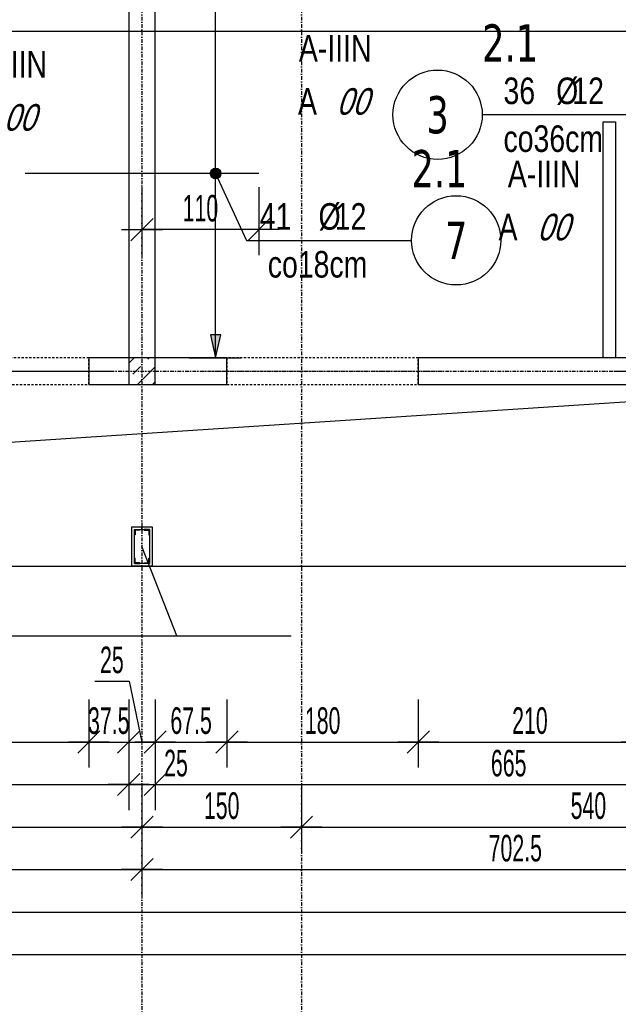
# Model space of a CAD drawing. Header units: millimetres. Extents: x 7622 to 25843, y -22705 to -15125.
# Tile 7 of 45: x 9900 to 10463, y -18250 to -17323. Entities that reach past the tile are written whole.
import ezdxf
from ezdxf.enums import TextEntityAlignment as Align

# ---------------------------------------------------------------- set-up
doc = ezdxf.new("R2010")
doc.units = ezdxf.units.MM
doc.header["$LTSCALE"] = 10
doc.linetypes.add('MO', pattern=[0.7, 0.35, -0.17, 0.01, -0.17])
doc.linetypes.add('MP', pattern=[0.36, 0.2, -0.16])
for name, color, linetype in [('BA_prg', 3, 'Continuous'), ('BA_szr', 1, 'Continuous'), ('BA_wym', 1, 'Continuous'), ('BD_lpm', 1, 'MP'), ('BD_osm', 1, 'MO'), ('BD_wic', 1, 'Continuous'), ('BD_wig', 3, 'Continuous'), ('BZ_odn', 1, 'Continuous'), ('BZ_opi1', 7, 'Continuous'), ('BZ_opi2', 4, 'Continuous'), ('BZ_P_wid', 3, 'Continuous'), ('BZ_txs', 2, 'Continuous'), ('BZ_wym', 1, 'Continuous')]:
    doc.layers.add(name, color=color, linetype=linetype)
doc.layers.add('BZ_pom', color=6, linetype='Continuous', plot=False)
doc.styles.add('BIKTBG', font='tahoma.ttf', dxfattribs={"width": 0.85})
doc.styles.add('BIKTS', font='bikromsw.shx', dxfattribs={"width": 0.8})
doc.styles.add('BIKWYM', font='bikromsw.shx', dxfattribs={"width": 0.6})
doc.dimstyles.new('BA_KP_100_cm', dxfattribs={"dimtxt": 25, "dimasz": 1.666667, "dimexe": 24, "dimexo": 0, "dimgap": 0, "dimtad": 0, "dimdec": 1, "dimrnd": 0.5, "dimzin": 9, "dimdsep": 46, "dimtxsty": 'BIKWYM', "dimblk": 'WYM-KR', "dimblk1": 'WYM-KP', "dimblk2": 'WYM-KP', "dimsah": 1, "dimcen": 0, "dimdle": 20, "dimclrd": 256, "dimclre": 256, "dimclrt": 7, "dimadec": 0, "dimazin": 0, "dimtfac": 0.033333, "dimtdec": 1, "dimtmove": 0, "dimatfit": 3, "dimldrblk": 'WYM-KP', "dimfxl": 1, "dimtvp": 0.8, "dimtolj": 1, "dimarcsym": 0})
doc.dimstyles.new('BA_KR_100_cm', dxfattribs={"dimtxt": 25, "dimasz": 1.666667, "dimexe": 24, "dimexo": 0, "dimgap": 0, "dimtad": 0, "dimdec": 1, "dimrnd": 0.5, "dimzin": 9, "dimdsep": 46, "dimtxsty": 'BIKWYM', "dimblk": 'WYM-KR', "dimcen": 0, "dimdle": 20, "dimclrd": 256, "dimclre": 256, "dimclrt": 2, "dimadec": 0, "dimazin": 0, "dimtfac": 0.033333, "dimtdec": 1, "dimtmove": 0, "dimatfit": 3, "dimldrblk": 'WYM-KR', "dimfxl": 25, "dimfxlon": 1, "dimtvp": 0.8, "dimtolj": 1, "dimarcsym": 0})
doc.dimstyles.new('BZ_KP_100_cm', dxfattribs={"dimtxt": 25, "dimasz": 1.666667, "dimexe": 24, "dimexo": 0, "dimgap": 0, "dimtad": 0, "dimdec": 1, "dimrnd": 0.5, "dimzin": 9, "dimdsep": 46, "dimtxsty": 'BIKWYM', "dimblk": 'WYM-KR', "dimblk1": 'WYM-KP', "dimblk2": 'WYM-KP', "dimsah": 1, "dimcen": 0, "dimdle": 20, "dimclrd": 256, "dimclre": 256, "dimclrt": 7, "dimadec": 0, "dimazin": 0, "dimtfac": 0.033333, "dimtdec": 1, "dimtmove": 0, "dimatfit": 3, "dimldrblk": 'WYM-KP', "dimfxl": 1, "dimtvp": 0.8, "dimtolj": 1, "dimarcsym": 0})
doc.dimstyles.new('BZ_KR_100_cm', dxfattribs={"dimtxt": 25, "dimasz": 1.666667, "dimexe": 24, "dimexo": 0, "dimgap": 0, "dimtad": 0, "dimdec": 1, "dimrnd": 0.5, "dimzin": 9, "dimdsep": 46, "dimtxsty": 'BIKWYM', "dimblk": 'WYM-KR', "dimcen": 0, "dimdle": 20, "dimclrd": 256, "dimclre": 256, "dimclrt": 7, "dimadec": 0, "dimazin": 0, "dimtfac": 0.033333, "dimtdec": 1, "dimtmove": 0, "dimatfit": 3, "dimldrblk": 'WYM-KR', "dimfxl": 1, "dimtvp": 0.8, "dimtolj": 1, "dimarcsym": 0})
doc.dimstyles.new('BZ_ST_100_cm', dxfattribs={"dimtxt": 25, "dimasz": 1.666667, "dimexe": 24, "dimexo": 0, "dimgap": 0, "dimtad": 0, "dimdec": 1, "dimrnd": 0.5, "dimdsep": 46, "dimtxsty": 'BIKWYM', "dimblk": 'WYM-ST', "dimcen": 0, "dimdle": 20, "dimclrd": 256, "dimclre": 256, "dimclrt": 7, "dimadec": 0, "dimazin": 0, "dimtfac": 0.033333, "dimtdec": 1, "dimtix": 1, "dimtmove": 2, "dimatfit": 3, "dimldrblk": 'WYM-ST', "dimfxl": 25, "dimfxlon": 1, "dimtvp": 0.8, "dimtolj": 1, "dimtzin": 0, "dimarcsym": 0})

# ---------------------------------------------------------------- blocks, each defined once
blk = doc.blocks.new('WYM-ST')
blk.add_hatch(color=256).paths.add_polyline_path([(-13, 2.88), (0, 0), (-13, -2.88)])
blk.add_lwpolyline([(0, 0), (-13, 2.88), (-13, -2.88), (0, 0)])
blk = doc.blocks.new('WYM-KR')
at = {"color": 7, "linetype": 'ByBlock'}
blk.add_line((6.24, 6.24), (-6.24, -6.24), dxfattribs=at)
at = {"linetype": 'ByBlock'}
blk.add_line((11.52, 0), (-11.52, 0), dxfattribs=at)
blk = doc.blocks.new('*D84')
at = {"layer": 'BA_wym', "lineweight": -2}
for p, q in [((9785.21, -17962.76), (9785.21, -18026.76)), ((9965.21, -17962.76), (9965.21, -18026.76)), ((9786.88, -18002.76), (9963.54, -18002.76))]:
    blk.add_line(p, q, dxfattribs=at)
at = {"layer": 'Defpoints', "color": 0}
for p in [(9785.21, -17666.31), (9965.21, -17666.31), (9965.21, -18002.76)]:
    blk.add_point(p, dxfattribs=at)
at = {"layer": 'BA_wym', "lineweight": -2, "xscale": 1.666666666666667, "yscale": 1.666666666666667, "zscale": 1.666666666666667, "rotation": 180}
blk.add_blockref('WYM-KR', (9785.21, -18002.76), dxfattribs=at)
at = {"layer": 'BA_wym', "lineweight": -2, "xscale": 1.666666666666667, "yscale": 1.666666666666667, "zscale": 1.666666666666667}
blk.add_blockref('WYM-KR', (9965.21, -18002.76), dxfattribs=at)
at = {"layer": 'BA_wym', "color": 2, "insert": (9875.21, -17982.76), "char_height": 25, "attachment_point": 5, "style": 'BIKWYM'}
blk.add_mtext('\\A1;180', dxfattribs=at)
blk = doc.blocks.new('*D85')
at = {"layer": 'BA_wym', "lineweight": -2}
for p, q in [((9965.21, -17962.76), (9965.21, -18026.76)), ((10002.71, -17962.76), (10002.71, -18026.76)), ((9963.54, -18002.76), (9961.88, -18002.76)), ((9965.21, -18002.76), (10002.71, -18002.76)), ((10004.37, -18002.76), (10006.04, -18002.76))]:
    blk.add_line(p, q, dxfattribs=at)
at = {"layer": 'Defpoints', "color": 0}
for p in [(9965.21, -17666.31), (10002.71, -17664.96), (10002.71, -18002.76)]:
    blk.add_point(p, dxfattribs=at)
at = {"layer": 'BA_wym', "lineweight": -2, "xscale": 1.666666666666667, "yscale": 1.666666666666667, "zscale": 1.666666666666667}
blk.add_blockref('WYM-KR', (9965.21, -18002.76), dxfattribs=at)
at = {"layer": 'BA_wym', "lineweight": -2, "xscale": 1.666666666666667, "yscale": 1.666666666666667, "zscale": 1.666666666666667, "rotation": 180}
blk.add_blockref('WYM-KR', (10002.71, -18002.76), dxfattribs=at)
at = {"layer": 'BA_wym', "color": 2, "insert": (9983.96, -17982.76), "char_height": 25, "attachment_point": 5, "style": 'BIKWYM'}
blk.add_mtext('\\A1;37.5', dxfattribs=at)
blk = doc.blocks.new('*D86')
at = {"layer": 'BA_wym', "lineweight": -2}
for p, q in [((9970.71, -17945.61), (10003.1, -17945.61)), ((10003.1, -17945.61), (10015.21, -18002.76)), ((10002.71, -17962.76), (10002.71, -18026.76)), ((10027.71, -17962.76), (10027.71, -18026.76)), ((10004.37, -18002.76), (10026.04, -18002.76))]:
    blk.add_line(p, q, dxfattribs=at)
at = {"layer": 'Defpoints', "color": 0}
for p in [(10002.71, -17664.96), (10027.71, -17666.31), (10027.71, -18002.76)]:
    blk.add_point(p, dxfattribs=at)
at = {"layer": 'BA_wym', "lineweight": -2, "xscale": 1.666666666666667, "yscale": 1.666666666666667, "zscale": 1.666666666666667, "rotation": 180}
blk.add_blockref('WYM-KR', (10002.71, -18002.76), dxfattribs=at)
at = {"layer": 'BA_wym', "lineweight": -2, "xscale": 1.666666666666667, "yscale": 1.666666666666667, "zscale": 1.666666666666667}
blk.add_blockref('WYM-KR', (10027.71, -18002.76), dxfattribs=at)
at = {"layer": 'BA_wym', "color": 2, "insert": (9986.9, -17925.61), "char_height": 25, "attachment_point": 5, "style": 'BIKWYM'}
blk.add_mtext('\\A1;25', dxfattribs=at)
blk = doc.blocks.new('*D87')
at = {"layer": 'BA_wym', "lineweight": -2}
for p, q in [((10027.71, -17962.76), (10027.71, -18026.76)), ((10095.2, -17962.76), (10095.2, -18026.76)), ((10029.37, -18002.76), (10093.53, -18002.76))]:
    blk.add_line(p, q, dxfattribs=at)
at = {"layer": 'Defpoints', "color": 0}
for p in [(10027.71, -17666.31), (10095.2, -17666.31), (10095.2, -18002.76)]:
    blk.add_point(p, dxfattribs=at)
at = {"layer": 'BA_wym', "lineweight": -2, "xscale": 1.666666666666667, "yscale": 1.666666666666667, "zscale": 1.666666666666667, "rotation": 180}
blk.add_blockref('WYM-KR', (10027.71, -18002.76), dxfattribs=at)
at = {"layer": 'BA_wym', "lineweight": -2, "xscale": 1.666666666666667, "yscale": 1.666666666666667, "zscale": 1.666666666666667}
blk.add_blockref('WYM-KR', (10095.2, -18002.76), dxfattribs=at)
at = {"layer": 'BA_wym', "color": 2, "insert": (10061.45, -17982.76), "char_height": 25, "attachment_point": 5, "style": 'BIKWYM'}
blk.add_mtext('\\A1;67.5', dxfattribs=at)
blk = doc.blocks.new('*D88')
at = {"layer": 'BA_wym', "lineweight": -2}
for p, q in [((10095.2, -17962.76), (10095.2, -18026.76)), ((10275.2, -17962.76), (10275.2, -18026.76)), ((10096.87, -18002.76), (10273.53, -18002.76))]:
    blk.add_line(p, q, dxfattribs=at)
at = {"layer": 'Defpoints', "color": 0}
for p in [(10095.2, -17666.31), (10275.2, -17666.31), (10275.2, -18002.76)]:
    blk.add_point(p, dxfattribs=at)
at = {"layer": 'BA_wym', "lineweight": -2, "xscale": 1.666666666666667, "yscale": 1.666666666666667, "zscale": 1.666666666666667, "rotation": 180}
blk.add_blockref('WYM-KR', (10095.2, -18002.76), dxfattribs=at)
at = {"layer": 'BA_wym', "lineweight": -2, "xscale": 1.666666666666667, "yscale": 1.666666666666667, "zscale": 1.666666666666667}
blk.add_blockref('WYM-KR', (10275.2, -18002.76), dxfattribs=at)
at = {"layer": 'BA_wym', "color": 2, "insert": (10185.2, -17982.76), "char_height": 25, "attachment_point": 5, "style": 'BIKWYM'}
blk.add_mtext('\\A1;180', dxfattribs=at)
blk = doc.blocks.new('*D89')
at = {"layer": 'BA_wym', "lineweight": -2}
for p, q in [((10275.2, -17962.76), (10275.2, -18026.76)), ((10485.2, -17962.76), (10485.2, -18026.76)), ((10276.87, -18002.76), (10483.53, -18002.76))]:
    blk.add_line(p, q, dxfattribs=at)
at = {"layer": 'Defpoints', "color": 0}
for p in [(10275.2, -17666.31), (10485.2, -17666.31), (10485.2, -18002.76)]:
    blk.add_point(p, dxfattribs=at)
at = {"layer": 'BA_wym', "lineweight": -2, "xscale": 1.666666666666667, "yscale": 1.666666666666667, "zscale": 1.666666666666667, "rotation": 180}
blk.add_blockref('WYM-KR', (10275.2, -18002.76), dxfattribs=at)
at = {"layer": 'BA_wym', "lineweight": -2, "xscale": 1.666666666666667, "yscale": 1.666666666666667, "zscale": 1.666666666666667}
blk.add_blockref('WYM-KR', (10485.2, -18002.76), dxfattribs=at)
at = {"layer": 'BA_wym', "color": 2, "insert": (10380.2, -17982.76), "char_height": 25, "attachment_point": 5, "style": 'BIKWYM'}
blk.add_mtext('\\A1;210', dxfattribs=at)
blk = doc.blocks.new('*D98')
at = {"layer": 'BA_wym', "lineweight": -2}
for p, q in [((9427.71, -18002.76), (9427.71, -18066.76)), ((10002.71, -18002.76), (10002.71, -18066.76)), ((9429.37, -18042.76), (10001.04, -18042.76))]:
    blk.add_line(p, q, dxfattribs=at)
at = {"layer": 'Defpoints', "color": 0}
for p in [(9427.71, -17641.31), (10002.71, -17641.31), (10002.71, -18042.76)]:
    blk.add_point(p, dxfattribs=at)
at = {"layer": 'BA_wym', "lineweight": -2, "xscale": 1.666666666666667, "yscale": 1.666666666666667, "zscale": 1.666666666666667, "rotation": 180}
blk.add_blockref('WYM-KR', (9427.71, -18042.76), dxfattribs=at)
at = {"layer": 'BA_wym', "lineweight": -2, "xscale": 1.666666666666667, "yscale": 1.666666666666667, "zscale": 1.666666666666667}
blk.add_blockref('WYM-KR', (10002.71, -18042.76), dxfattribs=at)
at = {"layer": 'BA_wym', "color": 2, "insert": (9715.21, -18022.76), "char_height": 25, "attachment_point": 5, "style": 'BIKWYM'}
blk.add_mtext('\\A1;575', dxfattribs=at)
blk = doc.blocks.new('*D99')
at = {"layer": 'BA_wym', "lineweight": -2}
for p, q in [((10002.71, -18002.76), (10002.71, -18066.76)), ((10027.71, -18002.76), (10027.71, -18066.76)), ((10001.04, -18042.76), (9999.37, -18042.76)), ((10002.71, -18042.76), (10027.71, -18042.76)), ((10029.37, -18042.76), (10063.42, -18042.76))]:
    blk.add_line(p, q, dxfattribs=at)
at = {"layer": 'Defpoints', "color": 0}
for p in [(10002.71, -17641.31), (10027.71, -17641.31), (10027.71, -18042.76)]:
    blk.add_point(p, dxfattribs=at)
at = {"layer": 'BA_wym', "lineweight": -2, "xscale": 1.666666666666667, "yscale": 1.666666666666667, "zscale": 1.666666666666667}
blk.add_blockref('WYM-KR', (10002.71, -18042.76), dxfattribs=at)
at = {"layer": 'BA_wym', "lineweight": -2, "xscale": 1.666666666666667, "yscale": 1.666666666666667, "zscale": 1.666666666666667, "rotation": 180}
blk.add_blockref('WYM-KR', (10027.71, -18042.76), dxfattribs=at)
at = {"layer": 'BA_wym', "color": 2, "insert": (10047.23, -18022.76), "char_height": 25, "attachment_point": 5, "style": 'BIKWYM'}
blk.add_mtext('\\A1;25', dxfattribs=at)
blk = doc.blocks.new('*D100')
at = {"layer": 'BA_wym', "lineweight": -2}
for p, q in [((10027.71, -18002.76), (10027.71, -18066.76)), ((10692.71, -18002.76), (10692.71, -18066.76)), ((10029.37, -18042.76), (10691.04, -18042.76))]:
    blk.add_line(p, q, dxfattribs=at)
at = {"layer": 'Defpoints', "color": 0}
for p in [(10027.71, -17641.31), (10692.71, -17837.31), (10692.71, -18042.76)]:
    blk.add_point(p, dxfattribs=at)
at = {"layer": 'BA_wym', "lineweight": -2, "xscale": 1.666666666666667, "yscale": 1.666666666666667, "zscale": 1.666666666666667, "rotation": 180}
blk.add_blockref('WYM-KR', (10027.71, -18042.76), dxfattribs=at)
at = {"layer": 'BA_wym', "lineweight": -2, "xscale": 1.666666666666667, "yscale": 1.666666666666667, "zscale": 1.666666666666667}
blk.add_blockref('WYM-KR', (10692.71, -18042.76), dxfattribs=at)
at = {"layer": 'BA_wym', "color": 2, "insert": (10360.21, -18022.76), "char_height": 25, "attachment_point": 5, "style": 'BIKWYM'}
blk.add_mtext('\\A1;665', dxfattribs=at)
blk = doc.blocks.new('*D106')
at = {"layer": 'BA_wym', "lineweight": -2}
for p, q in [((9415.21, -18042.76), (9415.21, -18106.76)), ((10015.21, -18042.76), (10015.21, -18106.76)), ((9416.87, -18082.76), (10013.54, -18082.76))]:
    blk.add_line(p, q, dxfattribs=at)
at = {"layer": 'Defpoints', "color": 0}
for p in [(9415.21, -17666.31), (10015.21, -17666.31), (10015.21, -18082.76)]:
    blk.add_point(p, dxfattribs=at)
at = {"layer": 'BA_wym', "lineweight": -2, "xscale": 1.666666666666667, "yscale": 1.666666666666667, "zscale": 1.666666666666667, "rotation": 180}
blk.add_blockref('WYM-KR', (9415.21, -18082.76), dxfattribs=at)
at = {"layer": 'BA_wym', "lineweight": -2, "xscale": 1.666666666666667, "yscale": 1.666666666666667, "zscale": 1.666666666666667}
blk.add_blockref('WYM-KR', (10015.21, -18082.76), dxfattribs=at)
at = {"layer": 'BA_wym', "color": 2, "insert": (9715.21, -18062.76), "char_height": 25, "attachment_point": 5, "style": 'BIKWYM'}
blk.add_mtext('\\A1;600', dxfattribs=at)
blk = doc.blocks.new('*D107')
at = {"layer": 'BA_wym', "lineweight": -2}
for p, q in [((10015.21, -18042.76), (10015.21, -18106.76)), ((10165.21, -18042.76), (10165.21, -18106.76)), ((10016.87, -18082.76), (10163.54, -18082.76))]:
    blk.add_line(p, q, dxfattribs=at)
at = {"layer": 'Defpoints', "color": 0}
for p in [(10165.21, -17560.74), (10015.21, -17666.31), (10165.21, -18082.76)]:
    blk.add_point(p, dxfattribs=at)
at = {"layer": 'BA_wym', "lineweight": -2, "xscale": 1.666666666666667, "yscale": 1.666666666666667, "zscale": 1.666666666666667, "rotation": 180}
blk.add_blockref('WYM-KR', (10015.21, -18082.76), dxfattribs=at)
at = {"layer": 'BA_wym', "lineweight": -2, "xscale": 1.666666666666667, "yscale": 1.666666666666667, "zscale": 1.666666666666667}
blk.add_blockref('WYM-KR', (10165.21, -18082.76), dxfattribs=at)
at = {"layer": 'BA_wym', "color": 2, "insert": (10090.21, -18062.76), "char_height": 25, "attachment_point": 5, "style": 'BIKWYM'}
blk.add_mtext('\\A1;150', dxfattribs=at)
blk = doc.blocks.new('*D108')
at = {"layer": 'BA_wym', "lineweight": -2}
for p, q in [((10165.21, -18042.76), (10165.21, -18106.76)), ((10705.21, -18042.76), (10705.21, -18106.76)), ((10166.87, -18082.76), (10703.54, -18082.76))]:
    blk.add_line(p, q, dxfattribs=at)
at = {"layer": 'Defpoints', "color": 0}
for p in [(10165.21, -17666.51), (10705.21, -17670.48), (10705.21, -18082.76)]:
    blk.add_point(p, dxfattribs=at)
at = {"layer": 'BA_wym', "lineweight": -2, "xscale": 1.666666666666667, "yscale": 1.666666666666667, "zscale": 1.666666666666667, "rotation": 180}
blk.add_blockref('WYM-KR', (10165.21, -18082.76), dxfattribs=at)
at = {"layer": 'BA_wym', "lineweight": -2, "xscale": 1.666666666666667, "yscale": 1.666666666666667, "zscale": 1.666666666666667}
blk.add_blockref('WYM-KR', (10705.21, -18082.76), dxfattribs=at)
at = {"layer": 'BA_wym', "color": 2, "insert": (10435.21, -18062.76), "char_height": 25, "attachment_point": 5, "style": 'BIKWYM'}
blk.add_mtext('\\A1;540', dxfattribs=at)
blk = doc.blocks.new('*D112')
at = {"layer": 'BA_wym', "lineweight": -2}
for p, q in [((9415.21, -18082.76), (9415.21, -18146.76)), ((10015.21, -18082.76), (10015.21, -18146.76)), ((9416.87, -18122.76), (10013.54, -18122.76))]:
    blk.add_line(p, q, dxfattribs=at)
at = {"layer": 'Defpoints', "color": 0}
for p in [(9415.21, -17688.41), (10015.21, -17800.31), (10015.21, -18122.76)]:
    blk.add_point(p, dxfattribs=at)
at = {"layer": 'BA_wym', "lineweight": -2, "xscale": 1.666666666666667, "yscale": 1.666666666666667, "zscale": 1.666666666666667, "rotation": 180}
blk.add_blockref('WYM-KR', (9415.21, -18122.76), dxfattribs=at)
at = {"layer": 'BA_wym', "lineweight": -2, "xscale": 1.666666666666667, "yscale": 1.666666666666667, "zscale": 1.666666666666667}
blk.add_blockref('WYM-KR', (10015.21, -18122.76), dxfattribs=at)
at = {"layer": 'BA_wym', "color": 2, "insert": (9715.21, -18102.76), "char_height": 25, "attachment_point": 5, "style": 'BIKWYM'}
blk.add_mtext('\\A1;600', dxfattribs=at)
blk = doc.blocks.new('*D113')
at = {"layer": 'BA_wym', "lineweight": -2}
for p, q in [((10015.21, -18082.76), (10015.21, -18146.76)), ((10717.71, -18082.76), (10717.71, -18146.76)), ((10016.87, -18122.76), (10716.04, -18122.76))]:
    blk.add_line(p, q, dxfattribs=at)
at = {"layer": 'Defpoints', "color": 0}
for p in [(10015.21, -17800.31), (10717.71, -17837.31), (10717.71, -18122.76)]:
    blk.add_point(p, dxfattribs=at)
at = {"layer": 'BA_wym', "lineweight": -2, "xscale": 1.666666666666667, "yscale": 1.666666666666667, "zscale": 1.666666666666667, "rotation": 180}
blk.add_blockref('WYM-KR', (10015.21, -18122.76), dxfattribs=at)
at = {"layer": 'BA_wym', "lineweight": -2, "xscale": 1.666666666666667, "yscale": 1.666666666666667, "zscale": 1.666666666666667}
blk.add_blockref('WYM-KR', (10717.71, -18122.76), dxfattribs=at)
at = {"layer": 'BA_wym', "color": 2, "insert": (10366.46, -18102.76), "char_height": 25, "attachment_point": 5, "style": 'BIKWYM'}
blk.add_mtext('\\A1;702.5', dxfattribs=at)
blk = doc.blocks.new('*D115')
at = {"layer": 'BA_wym', "lineweight": -2}
for p, q in [((8137.71, -18122.76), (8137.71, -18186.76)), ((10692.71, -18122.76), (10692.71, -18186.76)), ((8139.37, -18162.76), (10691.04, -18162.76))]:
    blk.add_line(p, q, dxfattribs=at)
at = {"layer": 'Defpoints', "color": 0}
for p in [(8137.71, -17837.31), (10692.71, -17837.31), (10692.71, -18162.76)]:
    blk.add_point(p, dxfattribs=at)
at = {"layer": 'BA_wym', "lineweight": -2, "xscale": 1.666666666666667, "yscale": 1.666666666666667, "zscale": 1.666666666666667, "rotation": 180}
blk.add_blockref('WYM-KR', (8137.71, -18162.76), dxfattribs=at)
at = {"layer": 'BA_wym', "lineweight": -2, "xscale": 1.666666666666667, "yscale": 1.666666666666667, "zscale": 1.666666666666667}
blk.add_blockref('WYM-KR', (10692.71, -18162.76), dxfattribs=at)
at = {"layer": 'BA_wym', "color": 2, "insert": (9415.21, -18142.76), "char_height": 25, "attachment_point": 5, "style": 'BIKWYM'}
blk.add_mtext('\\A1;2555', dxfattribs=at)
blk = doc.blocks.new('*D117')
at = {"layer": 'BA_wym', "lineweight": -2}
for p, q in [((8112.71, -18162.76), (8112.71, -18226.76)), ((10717.71, -18162.76), (10717.71, -18226.76)), ((8114.37, -18202.76), (10716.04, -18202.76))]:
    blk.add_line(p, q, dxfattribs=at)
at = {"layer": 'Defpoints', "color": 0}
for p in [(8112.71, -17837.31), (10717.71, -17837.31), (10717.71, -18202.76)]:
    blk.add_point(p, dxfattribs=at)
at = {"layer": 'BA_wym', "lineweight": -2, "xscale": 1.666666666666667, "yscale": 1.666666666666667, "zscale": 1.666666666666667, "rotation": 180}
blk.add_blockref('WYM-KR', (8112.71, -18202.76), dxfattribs=at)
at = {"layer": 'BA_wym', "lineweight": -2, "xscale": 1.666666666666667, "yscale": 1.666666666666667, "zscale": 1.666666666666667}
blk.add_blockref('WYM-KR', (10717.71, -18202.76), dxfattribs=at)
at = {"layer": 'BA_wym', "color": 2, "insert": (9415.21, -18182.76), "char_height": 25, "attachment_point": 5, "style": 'BIKWYM'}
blk.add_mtext('\\A1;2605', dxfattribs=at)
blk = doc.blocks.new('*D176')
at = {"layer": 'BA_wym', "lineweight": -2}
for p, q in [((10532.51, -16369.31), (10581.51, -16369.31)), ((10557.51, -17639.64), (10557.51, -16370.98)), ((10532.51, -17641.31), (10581.51, -17641.31))]:
    blk.add_line(p, q, dxfattribs=at)
at = {"layer": 'Defpoints', "color": 0}
for p in [(9402.71, -16369.31), (10557.51, -16369.31), (10384.49, -17641.31)]:
    blk.add_point(p, dxfattribs=at)
at = {"layer": 'BA_wym', "lineweight": -2, "xscale": 1.666666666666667, "yscale": 1.666666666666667, "zscale": 1.666666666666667}
for p, rotation in [((10557.51, -16369.31), 90), ((10557.51, -17641.31), 270)]:
    blk.add_blockref('WYM-ST', p, dxfattribs=dict(at, rotation=rotation))
at = {"layer": 'BA_wym', "color": 7, "insert": (10537.51, -17005.31), "char_height": 25, "attachment_point": 5, "rotation": 90, "style": 'BIKWYM'}
blk.add_mtext('\\A1;1272', dxfattribs=at)
blk = doc.blocks.new('bik_BlkOpPret', base_point=(1524.45, 7050.26))
at = {"layer": 'BZ_opi1', "style": 'BIKTS', "width": 0.6}
for tag, p in [('SZTUK', (1533.83, 7057.76)), ('PRZEDR_FI', (1554.72, 7057.76)), ('PRZEKROJ', (1563.29, 7057.76)), ('PRZEDR_L', (1533.83, 7024.01)), ('DLUGOSC', (1568.65, 7024.01)), ('UWAGA', (1533.83, 6997.76))]:
    blk.add_attdef(tag, p, '', height=18.75, dxfattribs=at)
at = {"layer": 'BZ_opi2', "style": 'BIKTBG', "width": 0.6}
blk.add_attdef('NUMER', text='', height=26.25, dxfattribs=at).set_placement((1620.77, 7050.26), align=Align.MIDDLE_CENTER)
at = {"layer": 'BZ_pom', "width": 0.6}
for tag, p, height, style in [('POZYCJA', (1589.27, 7087.76), 26.25, 'BIKTBG'), ('GATUNEK', (1630.22, 7087.76), 18.75, 'BIKTS'), ('METODA_L', (1639.09, 7050.26), 18.75, 'BIKTS'), ('EURO_KOD', (1663.74, 7050.26), 18.75, 'BIKTS')]:
    blk.add_attdef(tag, p, '', height=height, dxfattribs=dict(at, style=style))
at = {"layer": 'BZ_wym', "width": 0.6}
for tag, p, height, style, flags in [('PRZEDR_NR', (1533.83, 6969.63), 26.25, 'BIKTBG', 1), ('PRZEDR_SZT', (1533.83, 6941.51), 18.75, 'BIKTS', 1), ('TYP_PRETA', (1533.83, 6913.38), 18.75, 'BIKTS', 3), ('EURO_KOD_SEGMENTY', (1567.58, 6885.26), 18.75, 'BIKTS', 3), ('HAK_1', (1533.83, 6857.13), 18.75, 'BIKTS', 3), ('HAK_2', (1533.83, 6829.01), 18.75, 'BIKTS', 3), ('ID', (1533.83, 6800.88), 18.75, 'BIKTS', 3), ('ID_C', (1533.83, 6772.76), 18.75, 'BIKTS', 3), ('b_atr_0', (1533.83, 6744.63), 18.75, 'BIKTS', 3)]:
    blk.add_attdef(tag, p, '', height=height, dxfattribs=dict(at, style=style, flags=flags))
blk = doc.blocks.new('WYM-KP')
blk.add_hatch(color=256).paths.add_polyline_path([(3, 0, 1), (-3, 0, 1)])
blk.add_circle((0, 0), 3)
blk = doc.blocks.new('*D205')
at = {"layer": 'BA_wym', "lineweight": -2}
for p, q in [((10059.51, -16916.31), (10108.51, -16916.31)), ((10084.51, -17639.64), (10084.51, -16917.98)), ((10059.51, -17641.31), (10108.51, -17641.31))]:
    blk.add_line(p, q, dxfattribs=at)
at = {"layer": 'Defpoints', "color": 0}
for p in [(10027.71, -16916.31), (10084.51, -16916.31), (10027.71, -17641.31)]:
    blk.add_point(p, dxfattribs=at)
at = {"layer": 'BA_wym', "lineweight": -2, "xscale": 1.666666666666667, "yscale": 1.666666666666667, "zscale": 1.666666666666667}
for p, rotation in [((10084.51, -16916.31), 90), ((10084.51, -17641.31), 270)]:
    blk.add_blockref('WYM-ST', p, dxfattribs=dict(at, rotation=rotation))
at = {"layer": 'BA_wym', "color": 7, "insert": (10064.51, -17278.81), "char_height": 25, "attachment_point": 5, "rotation": 90, "style": 'BIKWYM'}
blk.add_mtext('\\A1;725', dxfattribs=at)
blk = doc.blocks.new('*D206')
at = {"layer": 'BZ_wym', "lineweight": -2}
for p, q in [((10015.21, -17480.65), (10015.21, -17544.65)), ((10125.21, -17480.65), (10125.21, -17544.65)), ((10123.54, -17520.65), (10016.87, -17520.65))]:
    blk.add_line(p, q, dxfattribs=at)
at = {"layer": 'Defpoints', "color": 0}
for p in [(10015.21, -17467.79), (10125.21, -17467.79), (10015.21, -17520.65)]:
    blk.add_point(p, dxfattribs=at)
at = {"layer": 'BZ_wym', "lineweight": -2, "xscale": 1.666666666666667, "yscale": 1.666666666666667, "zscale": 1.666666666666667, "rotation": 180}
blk.add_blockref('WYM-KR', (10015.21, -17520.65), dxfattribs=at)
at = {"layer": 'BZ_wym', "lineweight": -2, "xscale": 1.666666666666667, "yscale": 1.666666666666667, "zscale": 1.666666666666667}
blk.add_blockref('WYM-KR', (10125.21, -17520.65), dxfattribs=at)
at = {"layer": 'BZ_wym', "color": 7, "insert": (10070.21, -17500.65), "char_height": 25, "attachment_point": 5, "style": 'BIKWYM'}
blk.add_mtext('\\A1;110', dxfattribs=at)

msp = doc.modelspace()

# ---------------------------------------------------------------- hatches: boundary and pattern name
at = {"layer": 'BA_szr'}
h = msp.add_hatch(dxfattribs=at)
h.set_pattern_fill('BIK_ZELBET', color=256, scale=100, angle=45, pattern_type=2)
h.set_pattern_definition([(45, (-1611.071, -18710.161), (-14.142136, 14.142136), []), (45, (-1618.142, -18703.09), (-14.142136, 14.142136), [10, -10])])
h.paths.add_polyline_path([(10002.71, -17666.31), (10027.71, -17666.31), (10027.71, -17641.31), (10002.71, -17641.31)])

# ---------------------------------------------------------------- linework, layer by layer
at = {"layer": 'BA_prg', "color": 8}
for points in [[(10008.21, -17802.81), (10013.21, -17802.81), (10013.21, -17803.06, -0.414214), (10012.86, -17803.41), (10009.51, -17803.41, 0.414214), (10008.81, -17804.11), (10008.81, -17807.46, -0.414214), (10008.46, -17807.81), (10008.21, -17807.81)], [(10022.21, -17802.81), (10017.21, -17802.81), (10017.21, -17803.06, 0.414214), (10017.56, -17803.41), (10020.91, -17803.41, -0.414214), (10021.61, -17804.11), (10021.61, -17807.46, 0.414214), (10021.96, -17807.81), (10022.21, -17807.81)], [(10008.21, -17834.81), (10013.21, -17834.81), (10013.21, -17834.56, 0.414214), (10012.86, -17834.21), (10009.51, -17834.21, -0.414214), (10008.81, -17833.51), (10008.81, -17830.16, 0.414214), (10008.46, -17829.81), (10008.21, -17829.81)], [(10022.21, -17834.81), (10017.21, -17834.81), (10017.21, -17834.56, -0.414214), (10017.56, -17834.21), (10020.91, -17834.21, 0.414214), (10021.61, -17833.51), (10021.61, -17830.16, -0.414214), (10021.96, -17829.81), (10022.21, -17829.81)]]:
    msp.add_lwpolyline(points, format="xyb", close=True, dxfattribs=at)
at = {"layer": 'BD_lpm'}
for points in [[(9785.21, -17666.31), (9965.21, -17666.31), (9965.21, -17641.31), (9785.21, -17641.31)], [(10095.2, -17666.31), (10275.2, -17666.31), (10275.2, -17641.31), (10095.2, -17641.31)]]:
    msp.add_lwpolyline(points, close=True, dxfattribs=at)
at = {"layer": 'BD_osm', "color": 5}
for p, q in [((9760.21, -17653.81), (9990.21, -17653.81)), ((10070.2, -17653.81), (10300.2, -17653.81)), ((10460.2, -17653.81), (10690.2, -17653.81))]:
    msp.add_line(p, q, dxfattribs=at)
at = {"layer": 'BD_osm'}
for points in [[(10015.21, -15430.31), (10015.21, -18302.76)], [(10165.21, -15430.31), (10165.21, -18302.76)], [(7752.71, -17653.81), (11077.71, -17653.81)]]:
    msp.add_lwpolyline(points, dxfattribs=at)
at = {"layer": 'BD_wic', "color": 8}
msp.add_lwpolyline([(10449.2, -17641.31), (10449.2, -17419.32), (10460.7, -17419.32), (10460.7, -17641.31)], dxfattribs=at)
at = {"layer": 'BD_wic'}
for points in [[(8112.71, -17837.31), (10717.71, -17666.31)], [(8137.71, -17837.31), (10692.71, -17837.31)]]:
    msp.add_lwpolyline(points, dxfattribs=at)
at = {"layer": 'BD_wic', "color": 8}
for points in [[(10005.71, -17800.31), (10024.71, -17800.31), (10024.71, -17837.31), (10005.71, -17837.31)], [(10022.21, -17834.81), (10008.21, -17834.81), (10008.21, -17802.81), (10022.21, -17802.81)]]:
    msp.add_lwpolyline(points, close=True, dxfattribs=at)
at = {"layer": 'BD_wig'}
msp.add_lwpolyline([(9965.21, -17666.31), (10095.2, -17666.31), (10095.2, -17641.31), (10027.71, -17641.31), (10027.71, -16916.31), (10041.71, -16916.31), (10041.71, -16891.31), (9808.21, -16891.31), (9808.21, -16916.31), (10002.71, -16916.31), (10002.71, -17641.31), (9965.21, -17641.31), (9965.21, -17666.31)], dxfattribs=at)
for points in [[(10002.71, -17666.31), (10027.71, -17666.31), (10027.71, -17641.31), (10002.71, -17641.31)], [(10275.2, -17666.31), (10485.2, -17666.31), (10485.2, -17641.31), (10275.2, -17641.31)]]:
    msp.add_lwpolyline(points, close=True, dxfattribs=at)
at = {"layer": 'BZ_odn'}
msp.add_line((10048.02, -17902.76), (10015.21, -17818.81), dxfattribs=at)
for centre in [(10293.34, -17412.52), (10310.82, -17530.73)]:
    msp.add_circle(centre, 42, dxfattribs=at)
at = {"layer": 'BZ_P_wid', "const_width": 1.2}
for points in [[(9634.71, -17334.16), (10714.71, -17334.16)], [(9905.21, -17467.79), (10125.21, -17467.79)]]:
    msp.add_lwpolyline(points, dxfattribs=at)

# ---------------------------------------------------------------- block references
ref = msp.add_blockref('bik_BlkOpPret', (10490.58, -17412.52))
ref.add_attrib('NUMER', '3', dxfattribs={"layer": 'BZ_opi2', "height": 35, "style": 'BIKTBG', "width": 0.8}).set_placement((10293.34, -17412.52), align=Align.MIDDLE_CENTER)
ref.add_attrib('POZYCJA', '2.1', (10335.34, -17362.52), dxfattribs={"layer": 'BZ_pom', "height": 35, "style": 'BIKTBG', "width": 0.8})
ref.add_attrib('SZTUK', '36', (10355.34, -17402.52), dxfattribs={"layer": 'BZ_opi1', "height": 25, "style": 'BIKTS', "width": 0.8})
ref.add_attrib('GATUNEK', 'A-IIIN', (10162.85, -17362.52), dxfattribs={"layer": 'BZ_pom', "height": 25, "style": 'BIKTS', "width": 0.8})
ref.add_attrib('PRZEKROJ', '12', (10420.1, -17402.52), dxfattribs={"layer": 'BZ_opi1', "height": 25, "style": 'BIKTS', "width": 0.8})
ref.add_attrib('UWAGA', 'co36cm', (10355.34, -17447.52), dxfattribs={"layer": 'BZ_opi1', "height": 25, "style": 'BIKTS', "width": 0.8})
ref.add_attrib('METODA_L', 'A', (10162, -17412.52), dxfattribs={"layer": 'BZ_pom', "height": 25, "style": 'BIKTS', "width": 0.8})
ref.add_attrib('PRZEDR_FI', '%%c', (10404.86, -17402.52), dxfattribs={"layer": 'BZ_opi1', "height": 25, "style": 'BIKTS', "width": 0.8})
ref.add_attrib('EURO_KOD', '00', (10198.19, -17412.52), dxfattribs={"layer": 'BZ_pom', "height": 25, "style": 'BIKTS', "oblique": 18, "width": 0.8})
ref = msp.add_blockref('bik_BlkOpPret', (9611.7, -17427.52))
ref.add_attrib('NUMER', '2', dxfattribs={"layer": 'BZ_opi2', "height": 35, "style": 'BIKTBG', "width": 0.8}).set_placement((9808.94, -17427.52), align=Align.MIDDLE_CENTER)
ref.add_attrib('POZYCJA', '2.1', (9766.94, -17377.52), dxfattribs={"layer": 'BZ_pom', "height": 35, "style": 'BIKTBG', "width": 0.8})
ref.add_attrib('SZTUK', '36', (9624.2, -17417.52), dxfattribs={"layer": 'BZ_opi1', "height": 25, "style": 'BIKTS', "width": 0.8})
ref.add_attrib('GATUNEK', 'A-IIIN', (9857.53, -17377.52), dxfattribs={"layer": 'BZ_pom', "height": 25, "style": 'BIKTS', "width": 0.8})
ref.add_attrib('PRZEKROJ', '12', (9694.68, -17417.52), dxfattribs={"layer": 'BZ_opi1', "height": 25, "style": 'BIKTS', "width": 0.8})
ref.add_attrib('UWAGA', 'co36cm', (9631.7, -17462.52), dxfattribs={"layer": 'BZ_opi1', "height": 25, "style": 'BIKTS', "width": 0.8})
ref.add_attrib('METODA_L', 'A', (9848.85, -17427.52), dxfattribs={"layer": 'BZ_pom', "height": 25, "style": 'BIKTS', "width": 0.8})
ref.add_attrib('PRZEDR_FI', '%%c', (9679.44, -17417.52), dxfattribs={"layer": 'BZ_opi1', "height": 25, "style": 'BIKTS', "width": 0.8})
ref.add_attrib('EURO_KOD', '00', (9885.04, -17427.52), dxfattribs={"layer": 'BZ_pom', "height": 25, "style": 'BIKTS', "oblique": 18, "width": 0.8})
ref = msp.add_blockref('bik_BlkOpPret', (10113.59, -17530.73))
ref.add_attrib('NUMER', '7', dxfattribs={"layer": 'BZ_opi2', "height": 35, "style": 'BIKTBG', "width": 0.8}).set_placement((10310.82, -17530.73), align=Align.MIDDLE_CENTER)
ref.add_attrib('POZYCJA', '2.1', (10268.82, -17480.73), dxfattribs={"layer": 'BZ_pom', "height": 35, "style": 'BIKTBG', "width": 0.8})
ref.add_attrib('SZTUK', '41', (10126.09, -17520.73), dxfattribs={"layer": 'BZ_opi1', "height": 25, "style": 'BIKTS', "width": 0.8})
ref.add_attrib('GATUNEK', 'A-IIIN', (10359.41, -17480.73), dxfattribs={"layer": 'BZ_pom', "height": 25, "style": 'BIKTS', "width": 0.8})
ref.add_attrib('PRZEKROJ', '12', (10196.56, -17520.73), dxfattribs={"layer": 'BZ_opi1', "height": 25, "style": 'BIKTS', "width": 0.8})
ref.add_attrib('UWAGA', 'co18cm', (10133.59, -17565.73), dxfattribs={"layer": 'BZ_opi1', "height": 25, "style": 'BIKTS', "width": 0.8})
ref.add_attrib('METODA_L', 'A', (10350.73, -17530.73), dxfattribs={"layer": 'BZ_pom', "height": 25, "style": 'BIKTS', "width": 0.8})
ref.add_attrib('PRZEDR_FI', '%%c', (10181.32, -17520.73), dxfattribs={"layer": 'BZ_opi1', "height": 25, "style": 'BIKTS', "width": 0.8})
ref.add_attrib('EURO_KOD', '00', (10386.92, -17530.73), dxfattribs={"layer": 'BZ_pom', "height": 25, "style": 'BIKTS', "oblique": 18, "width": 0.8})

# ---------------------------------------------------------------- texts
at = {"layer": 'BZ_txs', "insert": (8852.89, -17864.84), "char_height": 25, "width": 1484.2954, "attachment_point": 1, "style": 'BIKTS'}
msp.add_mtext('{\\W0.7;słupy dekoracyjne, stanowią część balustrady, nie przenoszą obciążeń z wyższych kondygnacji }', dxfattribs=at)

# ---------------------------------------------------------------- dimensions: what is measured, and where the dimension line sits
at = {"layer": 'BA_wym'}
for base, p1, p2, picture, middle in [((10557.51, -16369.31), (10384.49, -17641.31), (9402.71, -16369.31), '*D176', (10537.51, -17005.31)), ((10084.51, -16916.31), (10027.71, -17641.31), (10027.71, -16916.31), '*D205', (10064.51, -17278.81))]:
    dim = msp.add_linear_dim(base=base, p1=p1, p2=p2, angle=90, dimstyle='BZ_ST_100_cm', override={"dimrnd": 1, "dimblk": 'WYM-ST'}, dxfattribs=at)
    dim.commit()
    dim.dimension.update_dxf_attribs({"geometry": picture, "text_midpoint": middle})
for base, p1, p2, override, picture, middle in [((10165.21, -18082.76), (10015.21, -17666.31), (10165.21, -17560.74), {"dimtmove": 1, "dimatfit": 1, "dimfxl": 40}, '*D107', (10090.21, -18062.76)), ((10002.71, -18042.76), (9427.71, -17641.31), (10002.71, -17641.31), {"dimtmove": 1, "dimatfit": 1, "dimfxl": 40}, '*D98', (9715.21, -18022.76)), ((10027.71, -18042.76), (10002.71, -17641.31), (10027.71, -17641.31), {"dimblk": 'WYM-KR', "dimatfit": 1, "dimfxl": 40}, '*D99', (10047.23, -18022.76)), ((10692.71, -18042.76), (10027.71, -17641.31), (10692.71, -17837.31), {"dimtmove": 1, "dimatfit": 1, "dimfxl": 40}, '*D100', (10360.21, -18022.76)), ((10015.21, -18082.76), (9415.21, -17666.31), (10015.21, -17666.31), {"dimtmove": 1, "dimatfit": 1, "dimfxl": 40}, '*D106', (9715.21, -18062.76)), ((9965.21, -18002.76), (9785.21, -17666.31), (9965.21, -17666.31), {"dimtmove": 1, "dimatfit": 1, "dimfxl": 40}, '*D84', (9875.21, -17982.76)), ((10095.2, -18002.76), (10027.71, -17666.31), (10095.2, -17666.31), {"dimtmove": 1, "dimatfit": 1, "dimfxl": 40}, '*D87', (10061.45, -17982.76)), ((10275.2, -18002.76), (10095.2, -17666.31), (10275.2, -17666.31), {"dimtmove": 1, "dimatfit": 1, "dimfxl": 40}, '*D88', (10185.2, -17982.76)), ((10485.2, -18002.76), (10275.2, -17666.31), (10485.2, -17666.31), {"dimtmove": 1, "dimatfit": 1, "dimfxl": 40}, '*D89', (10380.2, -17982.76)), ((10705.21, -18082.76), (10165.21, -17666.51), (10705.21, -17670.48), {"dimtmove": 1, "dimatfit": 1, "dimfxl": 40}, '*D108', (10435.21, -18062.76)), ((10015.21, -18122.76), (9415.21, -17688.41), (10015.21, -17800.31), {"dimtmove": 1, "dimatfit": 1, "dimfxl": 40}, '*D112', (9715.21, -18102.76)), ((10717.71, -18122.76), (10015.21, -17800.31), (10717.71, -17837.31), {"dimtmove": 1, "dimatfit": 1, "dimfxl": 40}, '*D113', (10366.46, -18102.76)), ((10717.71, -18202.76), (8112.71, -17837.31), (10717.71, -17837.31), {"dimatfit": 1, "dimfxl": 40}, '*D117', (9415.21, -18182.76)), ((10692.71, -18162.76), (8137.71, -17837.31), (10692.71, -17837.31), {"dimtmove": 1, "dimatfit": 1, "dimfxl": 40}, '*D115', (9415.21, -18142.76))]:
    dim = msp.add_linear_dim(base=base, p1=p1, p2=p2, dimstyle='BA_KR_100_cm', override=override, dxfattribs=at)
    dim.commit()
    dim.dimension.update_dxf_attribs({"geometry": picture, "text_midpoint": middle})
for base, p1, p2, override, picture, middle in [((10002.71, -18002.76), (9965.21, -17666.31), (10002.71, -17664.96), {"dimblk": 'WYM-KR', "dimatfit": 1, "dimfxl": 40}, '*D85', (9983.96, -18002.76)), ((10027.71, -18002.76), (10002.71, -17664.96), (10027.71, -17666.31), {"dimtmove": 1, "dimatfit": 1, "dimfxl": 40}, '*D86', (10003.1, -17945.61))]:
    dim = msp.add_linear_dim(base=base, p1=p1, p2=p2, dimstyle='BA_KR_100_cm', override=override, dxfattribs=at)
    dim.commit()
    dim.dimension.update_dxf_attribs({"geometry": picture, "text_midpoint": middle, "dimtype": 160})
at = {"layer": 'BZ_wym'}
dim = msp.add_linear_dim(base=(10015.21, -17520.65), p1=(10125.21, -17467.79), p2=(10015.21, -17467.79), dimstyle='BZ_KR_100_cm', override={"dimatfit": 1, "dimfxl": 40, "dimfxlon": 1}, dxfattribs=at)
dim.commit()
dim.dimension.update_dxf_attribs({"geometry": '*D206', "text_midpoint": (10070.21, -17500.65)})

# ---------------------------------------------------------------- leaders
at = {"layer": 'BZ_odn'}
for points, dimstyle in [([(10557.51, -17334.16), (10490.58, -17412.52), (10335.34, -17412.52)], 'BA_KP_100_cm'), ([(10084.51, -17467.79), (10113.59, -17530.73), (10268.82, -17530.73)], 'BZ_KP_100_cm')]:
    msp.add_leader(points, dimstyle=dimstyle, dxfattribs=at)
at = {"layer": 'BZ_odn', "has_arrowhead": 0}
msp.add_leader([(8815.21, -17818.81), (8848.02, -17902.76), (10155.55, -17902.76)], dimstyle='BZ_ST_100_cm', dxfattribs=at)

doc.saveas('drawing.dxf')
